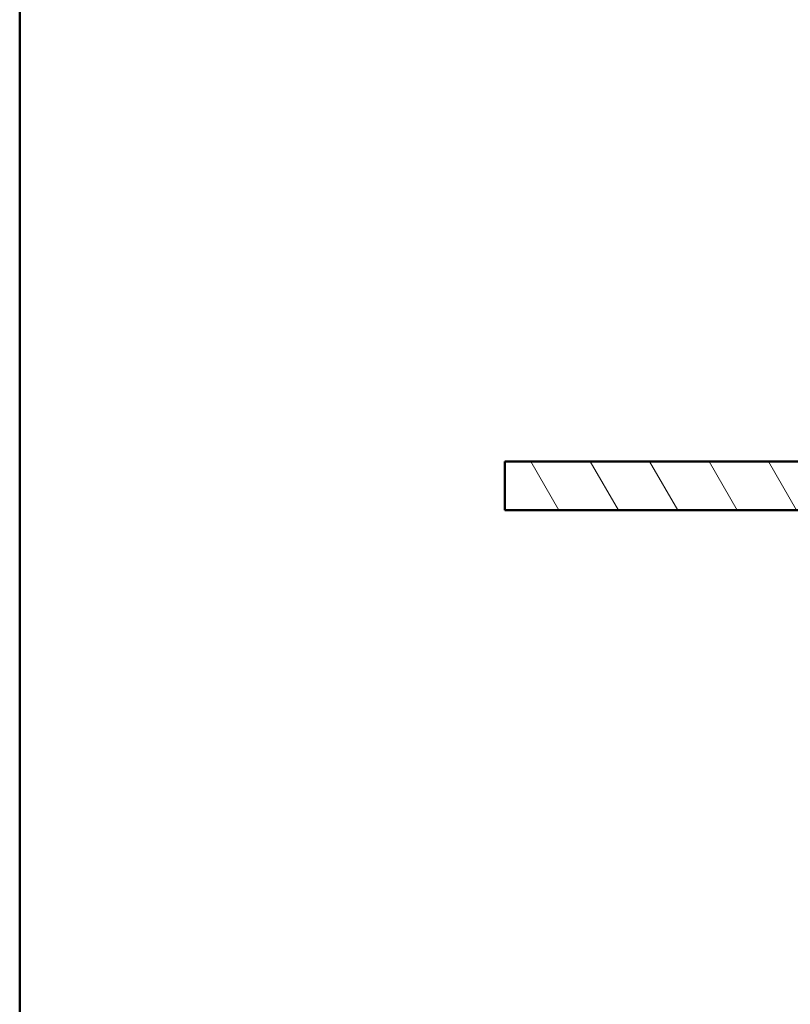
# Model space of a CAD drawing. Header units: millimetres. Extents: x 100 to 2000, y 93 to 3946.
# Tile 3 of 25: x 100 to 576, y 1421 to 2029. Entities that reach past the tile are written whole.
import ezdxf

# ---------------------------------------------------------------- set-up
doc = ezdxf.new("R2010")
doc.units = ezdxf.units.MM
doc.header["$LTSCALE"] = 10
for name, color, linetype, lineweight in [('Hatch', 7, 'Continuous', 9), ('Sketch Geometry(ISO)', 7, 'Continuous', 50), ('Visible Edges(ISO)', 7, 'Continuous', 50)]:
    doc.layers.add(name, color=color, linetype=linetype, lineweight=lineweight)

# ---------------------------------------------------------------- blocks, each defined once
blk = doc.blocks.new('Borders Marketing Border')
at = {"layer": 'Sketch Geometry(ISO)'}
blk.add_line((10, 10), (10, 287), dxfattribs=at)

msp = doc.modelspace()

# ---------------------------------------------------------------- hatches: boundary and pattern name
at = {"layer": 'Hatch'}
h = msp.add_hatch(dxfattribs=at)
h.set_pattern_fill('ANSI31', color=256, scale=254, angle=75, style=0)
h.set_pattern_definition([(120, (0, 0), (-27.4963, -15.875), [])])
h.paths.add_polyline_path([(1199.71, 1726.43), (1199.71, 1756.43), (1014.41, 1756.43), (1014.41, 1749.93), (1013.91, 1749.93), (1008.41, 1749.93), (1007.41, 1748.93), (1007.41, 1726.43)])
h.paths.add_polyline_path([(399.71, 1756.43), (399.71, 1726.43), (617.41, 1726.43), (617.41, 1748.93), (616.41, 1749.93), (610.91, 1749.93), (610.41, 1749.93), (610.41, 1756.43)])

# ---------------------------------------------------------------- linework, layer by layer
at = {"layer": 'Visible Edges(ISO)'}
for p, q in [((399.71, 1756.43), (399.71, 1726.43)), ((610.41, 1756.43), (399.71, 1756.43)), ((399.71, 1726.43), (617.41, 1726.43))]:
    msp.add_line(p, q, dxfattribs=at)

# ---------------------------------------------------------------- block references
at = {"xscale": 10, "yscale": 10, "zscale": 10}
msp.add_blockref('Borders Marketing Border', (0, 0), dxfattribs=at)

doc.saveas('drawing.dxf')
